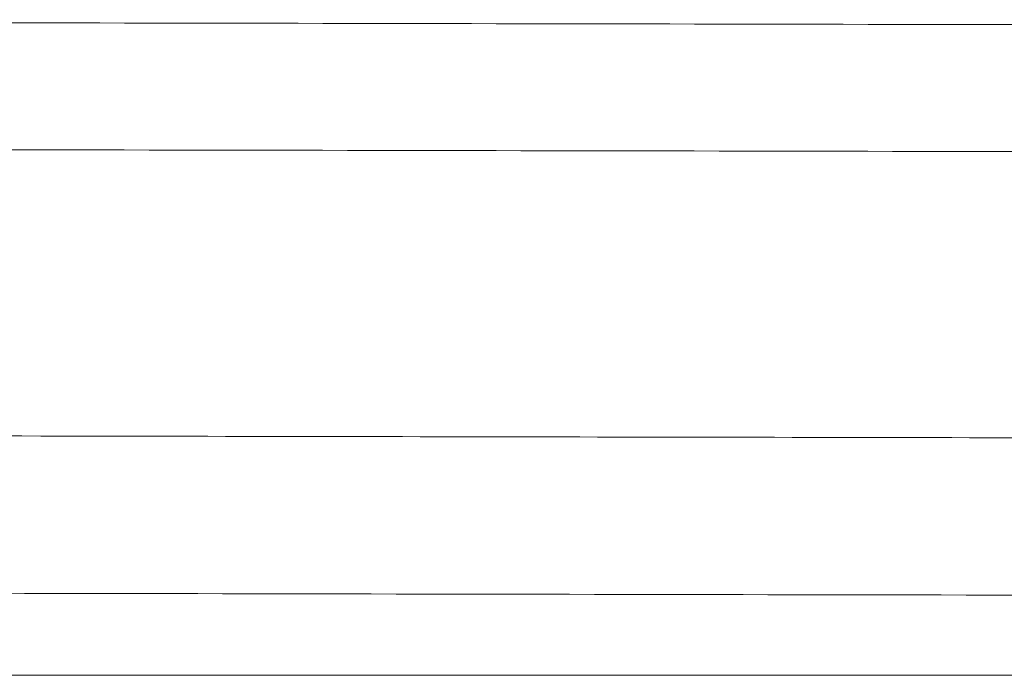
# Model space of a CAD drawing. Header units: millimetres. Extents: x 0 to 594, y 0 to 420.
# Tile 78 of 256: x 243.14 to 250.9, y 49.35 to 54.51. Entities that reach past the tile are written whole.
import ezdxf

# ---------------------------------------------------------------- set-up
doc = ezdxf.new("R2010")
doc.units = ezdxf.units.MM
doc.layers.add('1', color=7, linetype='Continuous', true_color=0xffffff)

msp = doc.modelspace()

# ---------------------------------------------------------------- linework, layer by layer
at = {"layer": '1', "color": 8, "linetype": 'Continuous', "lineweight": 18}
msp.add_line((139.4251, 49.3464), (293.1633, 49.3464), dxfattribs=at)
at = {"layer": '1', "color": 155, "linetype": 'Continuous', "lineweight": 18}
for points, knots in [([(280.759, 54.4277), (273.9208, 54.4336), (272.8792, 54.4364), (270.7945, 54.4389), (267.1483, 54.4464), (259.8543, 54.4588), (249.4348, 54.4778), (238.5942, 54.4971), (231.9215, 54.5091), (229.4166, 54.5136)], [0, 0, 0, 0, 0.034712, 0.069425, 0.13885, 0.2777, 0.5554, 0.8331, 1, 1, 1, 1]), ([(281.1756, 53.4267), (273.9189, 53.4329), (272.8772, 53.4357), (270.7928, 53.4382), (267.1463, 53.4457), (259.8524, 53.4581), (249.4329, 53.4771), (238.593, 53.4964), (231.9208, 53.5084), (229.4166, 53.5129)], [0, 0, 0, 0, 0.034714, 0.069428, 0.138856, 0.277712, 0.555423, 0.833135, 1, 1, 1, 1]), ([(229.4166, 51.2573), (230.0739, 51.2561), (231.4045, 51.2537), (233.3328, 51.2502), (235.1258, 51.247), (236.6919, 51.2442), (238.0312, 51.2418), (240.4626, 51.2374), (243.9371, 51.2312), (248.5309, 51.223), (251.9943, 51.2167), (254.4521, 51.2123), (255.8859, 51.2097), (257.2593, 51.2073), (258.5297, 51.205), (259.6718, 51.203), (260.7397, 51.2011), (261.9144, 51.1991), (263.3249, 51.1966), (265.0464, 51.1936), (266.8322, 51.1904), (268.6444, 51.1869), (270.4452, 51.1833), (271.7619, 51.1815), (272.5463, 51.1803), (272.7508, 51.1799), (272.9727, 51.1795), (273.2629, 51.179), (273.6121, 51.1784), (274.0486, 51.1779), (274.5754, 51.1773), (275.2648, 51.1765), (276.0676, 51.1757), (276.9826, 51.1748), (278.0041, 51.1739), (279.2014, 51.1728), (280.591, 51.1716), (281.5835, 51.1707), (282.1146, 51.1703)], [0, 0, 0, 0, 0.03742, 0.075749, 0.109773, 0.139492, 0.164906, 0.186014, 0.277911, 0.362701, 0.447533, 0.475076, 0.502618, 0.529154, 0.553263, 0.574937, 0.594176, 0.614054, 0.641808, 0.674475, 0.712056, 0.743467, 0.777641, 0.814576, 0.818422, 0.822295, 0.826218, 0.831057, 0.838814, 0.846098, 0.855907, 0.8688, 0.885346, 0.901608, 0.920889, 0.943502, 0.969764, 1, 1, 1, 1]), ([(282.6309, 49.9295), (273.9125, 49.937), (272.8702, 49.9398), (270.787, 49.9423), (267.1395, 49.9498), (259.8461, 49.9622), (249.4264, 49.9812), (238.5887, 50.0005), (231.9187, 50.0125), (229.4166, 50.017)], [0, 0, 0, 0, 0.034719, 0.069438, 0.138876, 0.277752, 0.555503, 0.833255, 1, 1, 1, 1])]:
    msp.add_open_spline(points, degree=3, knots=knots, dxfattribs=at)

doc.saveas('drawing.dxf')
